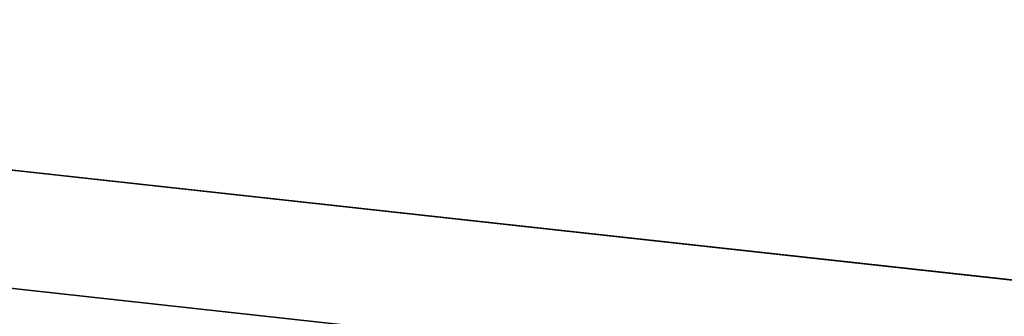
# Model space of a CAD drawing. Extents: x -643 to 643, y -622 to 664.
# Tile 129 of 256: x -66.91 to -50.19, y -597.43 to -592.39. Entities that reach past the tile are written whole.
import ezdxf

# ---------------------------------------------------------------- set-up
doc = ezdxf.new("R2010")
doc.units = 0
doc.layers.get('0').update_dxf_attribs({"color": 13, "linetype": 'CONTINUOUS'})

# ---------------------------------------------------------------- blocks, each defined once
blk = doc.blocks.new('__721__001')
for p, q in [((-45.257, -597.344, 28.5), (-90.272, -592.391, 28.5)), ((-45.257, -597.344, 26.5), (-90.272, -592.391, 26.5)), ((-90.272, -592.391, 5.5), (-45.257, -597.344, 5.5)), ((-90.272, -592.391, 7.5), (-45.257, -597.344, 7.5)), ((-45.403, -599.338, 26.5), (-90.564, -594.369, 26.5)), ((-45.403, -599.338, 7.5), (-90.564, -594.369, 7.5))]:
    blk.add_line(p, q)
at = {"color": 8}
mesh = blk.add_polyface(dxfattribs=at)
corners = [(-90.272, -592.391, 28.5), (-45.257, -597.344, 26.5), (-90.272, -592.391, 26.5), (-45.257, -597.344, 28.5)]
mesh.append_faces([[corners[k] for k in face] for face in [(0, 1, 2), (1, 0, 3)]], dxfattribs={"vtx0": -1, "color": 8})
mesh = blk.add_polyface(dxfattribs=at)
corners = [(-90.272, -592.391, 7.5), (-45.257, -597.344, 5.5), (-90.272, -592.391, 5.5), (-45.257, -597.344, 7.5)]
mesh.append_faces([[corners[k] for k in face] for face in [(0, 1, 2), (1, 0, 3)]], dxfattribs={"vtx0": -1, "color": 8})
mesh = blk.add_polyface(dxfattribs=at)
corners = [(-90.564, -594.369, 26.5), (-45.403, -599.338, 7.5), (-90.564, -594.369, 7.5), (-45.403, -599.338, 26.5)]
mesh.append_faces([[corners[k] for k in face] for face in [(0, 1, 2), (1, 0, 3)]], dxfattribs={"vtx0": -1, "color": 8})
blk = doc.blocks.new('SKP1AAB')
blk.add_blockref('__721__001', (0, 0))

msp = doc.modelspace()

# ---------------------------------------------------------------- block references
msp.add_blockref('SKP1AAB', (0, 0))

doc.saveas('drawing.dxf')
